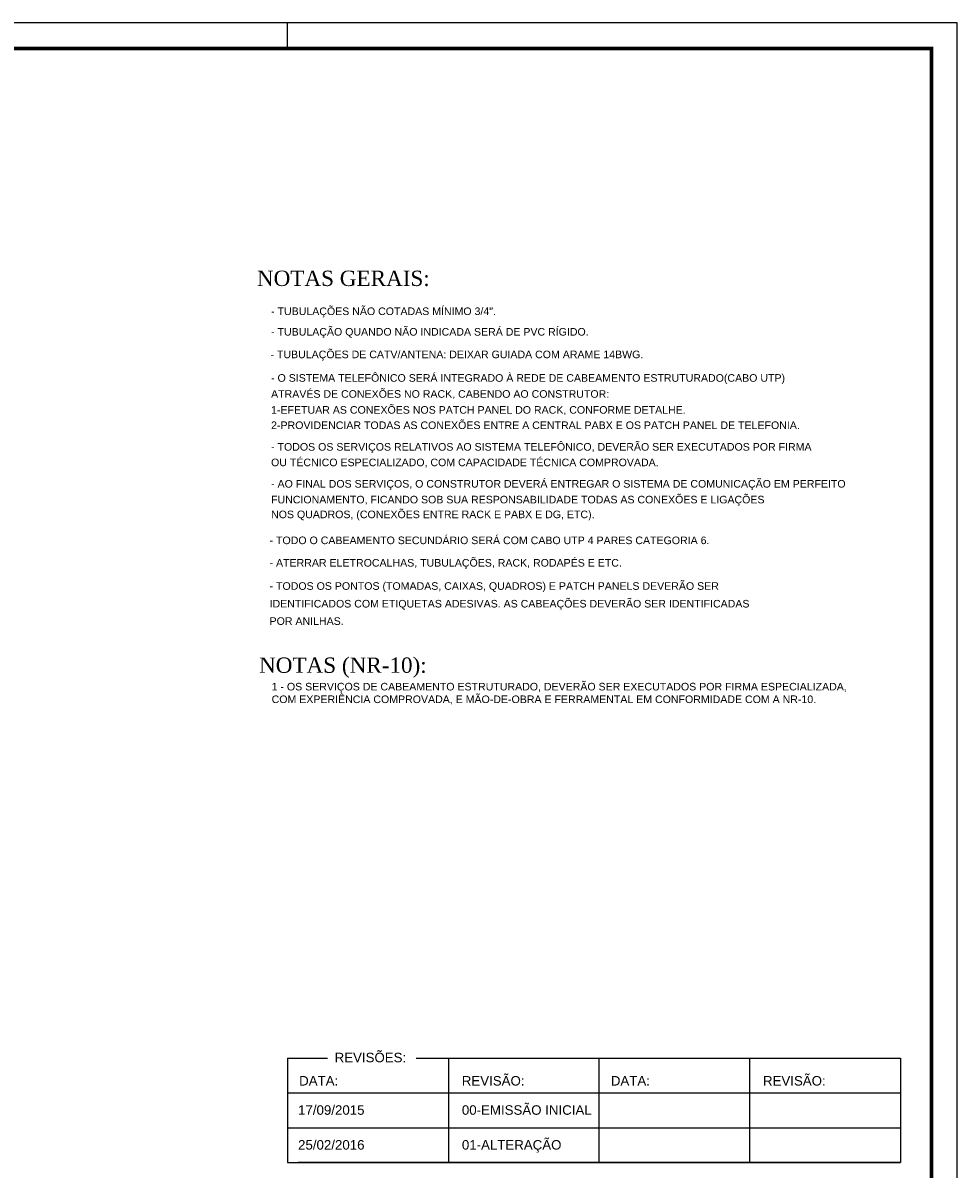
# Model space of a CAD drawing. Extents: x 45.9 to 96.9, y -282.3 to -252.9.
# Tile 17 of 17: x 84.6 to 96.9, y -268 to -252.9. Entities that reach past the tile are written whole.
import ezdxf

# ---------------------------------------------------------------- set-up
doc = ezdxf.new("R2010")
doc.units = 0
doc.header["$MEASUREMENT"] = 0
doc.linetypes.add('HIDDEN', pattern=[0.375, 0.25, -0.125])
doc.layers.get('0').update_dxf_attribs({"linetype": 'CONTINUOUS'})
for name, color, linetype in [('CARIMBO', 8, 'CONTINUOUS'), ('CIRCUITOS', 2, 'CONTINUOUS'), ('E-TEXTO', 120, 'CONTINUOUS'), ('PRANCHA', 8, 'CONTINUOUS')]:
    doc.layers.add(name, color=color, linetype=linetype)
doc.styles.add('ARIAL', font='ARIAL.TTF')
doc.styles.add('sansserif', font='sanss___.ttf')

# ---------------------------------------------------------------- blocks, each defined once
blk = doc.blocks.new('A1 1-50')
at = {"layer": 'CARIMBO', "color": 8}
for p, q in [((3828.248, 258.437), (3828.776, 258.437)), ((3828.248, 258.437), (3828.248, 257.059)), ((3829.942, 258.437), (3836.33, 258.437)), ((3836.33, 258.437), (3836.33, 257.059)), ((3828.248, 257.978), (3836.33, 257.978)), ((3828.248, 257.519), (3836.33, 257.519)), ((3828.248, 257.059), (3836.33, 257.059)), ((3836.33, 257.059), (3828.387, 257.059))]:
    blk.add_line(p, q, dxfattribs=at)
at = {"layer": 'CARIMBO', "color": 8, "linetype": 'ByBlock'}
for p, q in [((3830.373, 257.059), (3830.373, 258.433)), ((3832.358, 257.059), (3832.358, 258.433)), ((3834.344, 257.059), (3834.344, 258.433))]:
    blk.add_line(p, q, dxfattribs=at)
at = {"layer": 'PRANCHA'}
for p, q in [((3837.076, 272.078), (3794.895, 272.078)), ((3828.248, 271.74), (3828.248, 272.078)), ((3837.076, 242.703), (3837.076, 272.078))]:
    blk.add_line(p, q, dxfattribs=at)
at = {"layer": 'PRANCHA', "const_width": 0.0506}
blk.add_lwpolyline([(3795.739, 271.74), (3795.739, 243.04), (3836.739, 243.04), (3836.739, 271.74), (3795.739, 271.74)], dxfattribs=at)
at = {"layer": 'CARIMBO', "color": 1, "style": 'sansserif'}
for s, p in [('REVISÕES:', (3828.869, 258.381)), ('DATA:', (3828.401, 258.074)), ('REVISÃO:', (3830.546, 258.074)), ('DATA:', (3832.511, 258.074)), ('REVISÃO:', (3834.517, 258.074))]:
    blk.add_text(s, height=0.1253, dxfattribs=at).set_placement(p)

msp = doc.modelspace()

# ---------------------------------------------------------------- block references
msp.add_blockref('A1 1-50', (-3740.175, -524.983))

# ---------------------------------------------------------------- texts
at = {"layer": 'CARIMBO', "color": 1, "style": 'sansserif'}
for s, height, p in [('17/09/2015', 0.1253, (88.212, -267.294)), ('00-EMISSÃO INICIAL', 0.12526, (90.372, -267.294)), ('25/02/2016', 0.1253, (88.212, -267.753)), ('01-ALTERAÇÃO', 0.12526, (90.372, -267.753))]:
    msp.add_text(s, height=height, dxfattribs=at).set_placement(p)
at = {"layer": 'CIRCUITOS', "color": 7, "linetype": 'HIDDEN', "style": 'ARIAL'}
for s, p in [('- TUBULAÇÕES NÃO COTADAS MÍNIMO 3/4".', (87.856, -256.755, 0.071)), ('- TUBULAÇÃO QUANDO NÃO INDICADA SERÁ DE PVC RÍGIDO.', (87.856, -257.026, 0.071)), ('- TUBULAÇÕES DE CATV/ANTENA: DEIXAR GUIADA COM ARAME 14BWG.', (87.848, -257.324, 0.071)), ('- O SISTEMA TELEFÔNICO SERÁ INTEGRADO À REDE DE CABEAMENTO ESTRUTURADO(CABO UTP)', (87.856, -257.634, 0.071)), ('ATRAVÉS DE CONEXÕES NO RACK, CABENDO AO CONSTRUTOR:', (87.856, -257.845, 0.071)), ('1-EFETUAR AS CONEXÕES NOS PATCH PANEL DO RACK, CONFORME DETALHE.', (87.856, -258.055, 0.071)), ('2-PROVIDENCIAR TODAS AS CONEXÕES ENTRE A CENTRAL PABX E OS PATCH PANEL DE TELEFONIA.', (87.856, -258.257, 0.071)), ('- TODOS OS SERVIÇOS RELATIVOS AO SISTEMA TELEFÔNICO, DEVERÃO SER EXECUTADOS POR FIRMA', (87.856, -258.542, 0.071)), ('OU TÉCNICO ESPECIALIZADO, COM CAPACIDADE TÉCNICA COMPROVADA.', (87.856, -258.747, 0.071)), ('- AO FINAL DOS SERVIÇOS, O CONSTRUTOR DEVERÁ ENTREGAR O SISTEMA DE COMUNICAÇÃO EM PERFEITO', (87.856, -259.029, 0.071)), ('FUNCIONAMENTO, FICANDO SOB SUA RESPONSABILIDADE TODAS AS CONEXÕES E LIGAÇÕES', (87.856, -259.237, 0.071)), ('NOS QUADROS, (CONEXÕES ENTRE RACK E PABX E DG, ETC).', (87.856, -259.432, 0.071)), ('- TODO O CABEAMENTO SECUNDÁRIO SERÁ COM CABO UTP 4 PARES CATEGORIA 6.', (87.836, -259.774, 0.071)), ('- ATERRAR ELETROCALHAS, TUBULAÇÕES, RACK, RODAPÉS E ETC.', (87.836, -260.07, 0.071)), ('- TODOS OS PONTOS (TOMADAS, CAIXAS, QUADROS) E PATCH PANELS DEVERÃO SER', (87.836, -260.376, 0.071)), ('IDENTIFICADOS COM ETIQUETAS ADESIVAS. AS CABEAÇÕES DEVERÃO SER IDENTIFICADAS ', (87.836, -260.609, 0.071)), ('POR ANILHAS.', (87.836, -260.838, 0.071))]:
    msp.add_text(s, height=0.09991, dxfattribs=at).set_placement(p)
at = {"layer": 'CIRCUITOS', "color": 7, "linetype": 'HIDDEN', "insert": (87.863, -261.602, 0.071), "char_height": 0.09991, "width": 7.6676, "attachment_point": 1, "style": 'ARIAL'}
msp.add_mtext('1 - OS SERVIÇOS DE CABEAMENTO ESTRUTURADO, DEVERÃO SER EXECUTADOS POR FIRMA ESPECIALIZADA, COM EXPERIÊNCIA COMPROVADA, E MÃO-DE-OBRA E FERRAMENTAL EM CONFORMIDADE COM A NR-10.', dxfattribs=at)
at = {"layer": 'E-TEXTO', "color": 7, "char_height": 0.2019, "width": 3.02843, "attachment_point": 1, "style": 'ARIAL'}
for s, insert in [('\\fTimes New Roman|b0|i0|c0|p18;NOTAS GERAIS:', (87.669, -256.17, 0.071)), ('\\fTimes New Roman|b0|i0|c0|p18;NOTAS (NR-10):', (87.697, -261.268, 0.071))]:
    msp.add_mtext(s, dxfattribs=dict(at, insert=insert))

doc.saveas('drawing.dxf')
